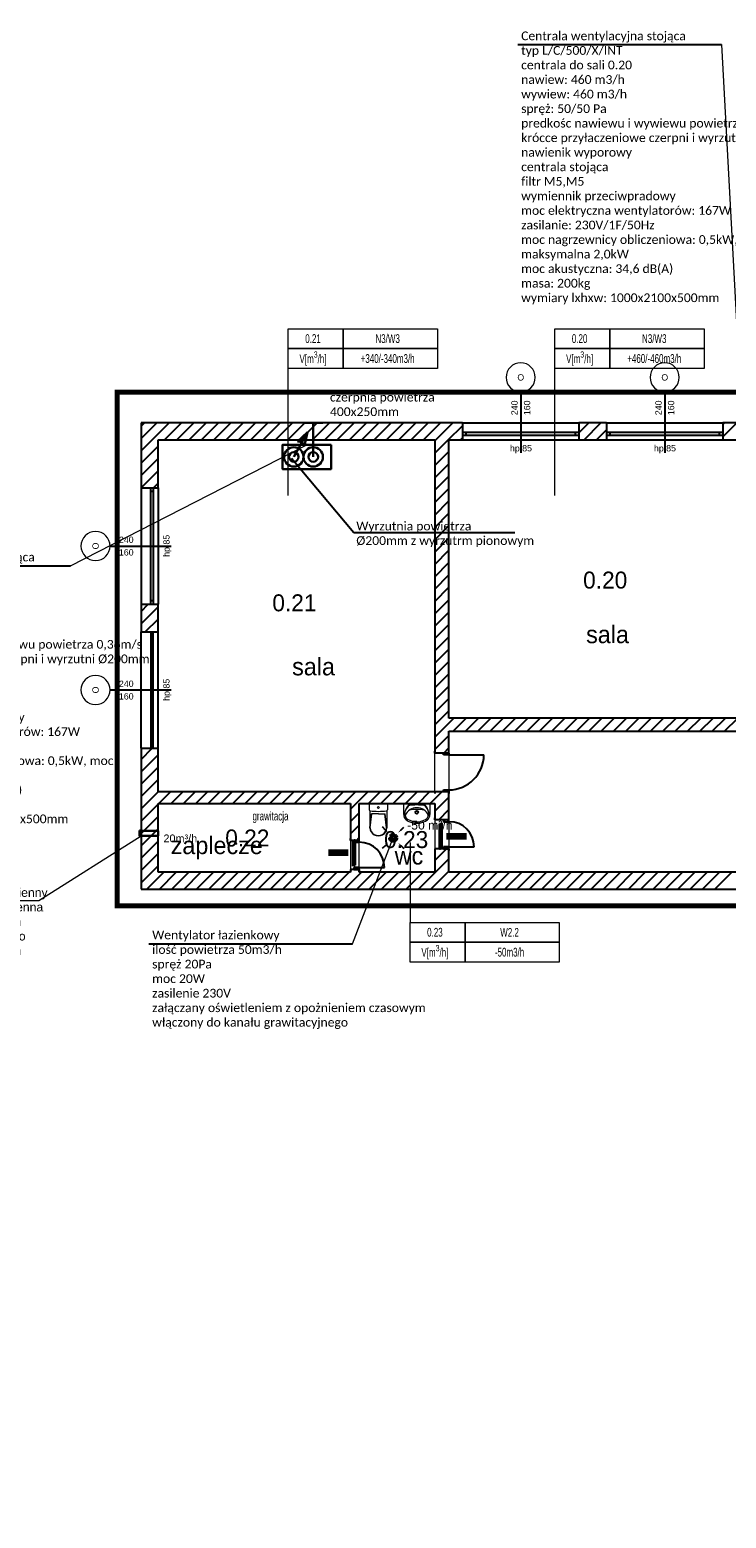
# Model space of a CAD drawing. Header units: millimetres. Extents: x -40063 to 512011, y 350190 to 687060.
# Tile 90 of 256: x 137539 to 151904, y 499789 to 530491. Entities that reach past the tile are written whole.
import ezdxf

# ---------------------------------------------------------------- set-up
doc = ezdxf.new("R2010")
doc.units = ezdxf.units.MM
doc.linetypes.add('DASHDOT', pattern=[1, 0.5, -0.25, 0, -0.25])
doc.linetypes.add('DASHED', pattern=[0.75, 0.5, -0.25])
doc.layers.get('0').update_dxf_attribs({"color": 8})
for name, color, linetype, lineweight in [('_IS_WM_OPIS', 7, 'Continuous', 9), ('FLUID-BILANSE', 150, 'Continuous', 18), ('FLUID-KK', 3, 'Continuous', 35), ('H_Nawiewnik_QAIR', 5, 'Continuous', 30), ('J_centrala', 6, 'Continuous', 30), ('J_czerpnia', 4, 'Continuous', 30), ('J_opis srednicy', 7, 'Continuous', 30), ('J_wywiew W1.1', 30, 'Continuous', 30), ('J_zakres opracowania', 226, 'DASHDOT', 30)]:
    doc.layers.add(name, color=color, linetype=linetype, lineweight=lineweight)
for name, color, linetype in [('Elementy Modelu - Strefy', 8, 'Continuous'), ('FLUID-KK-50-ARRGR', 7, 'Continuous'), ('IS_opisy', 7, 'Continuous'), ('IS_urządzenia', 7, 'Continuous'), ('IS_WM_OPIS', 7, 'Continuous'), ('J_opis pomieszczeń', 8, 'Continuous'), ('Konstrukcja - Ściany zew', 8, 'Continuous'), ('OPISY', 7, 'Continuous'), ('Wnętrze - Umeblowanie', 8, 'Continuous'), ('X_ref', 8, 'Continuous')]:
    doc.layers.add(name, color=color, linetype=linetype)
doc.styles.add('ARIAL NARROW', font='ARIALN.TTF', dxfattribs={"width": 0.8})
doc.styles.add('FDBES', font='simplex.shx')
doc.styles.add('GENERATED_STYLE_1', font='arial.ttf')
doc.styles.add('GENERATED_STYLE_2', font='txt')
doc.styles.add('IP_ARIAL', font='arial.ttf')
doc.styles.add('Schedule-Header', font='arial.ttf')
doc.styles.get("Standard").update_dxf_attribs({"font": 'arial.ttf'})
doc.dimstyles.new('FDBES', dxfattribs={"dimscale": 50, "dimtxt": 4, "dimasz": 2.5, "dimexe": 0.8, "dimexo": 2, "dimgap": 1, "dimtad": 1, "dimdsep": 46, "dimtxsty": 'FDBES', "dimcen": 2.5, "dimclrd": 4, "dimclre": 5, "dimadec": 0, "dimazin": 0, "dimtfac": 1, "dimtmove": 0, "dimatfit": 3, "dimfxl": 1, "dimarcsym": 0})

# ---------------------------------------------------------------- blocks, each defined once
blk = doc.blocks.new('*U3010')
at = {"color": 0, "linetype": 'ByBlock', "lineweight": -2}
for p, q in [((270, 0, 20), (-270, 0, 20)), ((250, 0), (-250, 0)), ((250, 0, -20), (-250, 0, -20)), ((250, 0, -20), (250, 0)), ((270, 0), (250, 0)), ((-250, 0), (-270, 0)), ((-250, 0, -20), (-250, 0))]:
    blk.add_line(p, q, dxfattribs=at)
at = {"linetype": 'Continuous', "lineweight": -3}
for p, q in [((270, 0, 20), (-270, 0, 20)), ((-270, 0, 20), (270, 0, 20))]:
    blk.add_line(p, q, dxfattribs=at)
blk = doc.blocks.new('fgdfxf')
at = {"layer": 'J_opis srednicy'}
for p, q in [((13318.2, 246.6), (13346.1, 297.5)), ((13346.1, 297.5), (13326.1, 278.2)), ((13326.1, 278.2), (13335, 277.2)), ((13340.1, 270.3), (13334.6, 277.4)), ((13346.1, 297.5), (13340.1, 270.3))]:
    blk.add_line(p, q, dxfattribs=at)
blk = doc.blocks.new('dfghfgh')
at = {"layer": 'IS_urządzenia', "color": 30}
for p, q in [((8676.1, 317.9), (8669.7, 324.3)), ((8676.1, 317.9), (8669.7, 324.3)), ((8676.1, 317.9), (8669.7, 324.3)), ((8707.9, 317.9), (8714.3, 324.2)), ((8707.9, 317.9), (8714.3, 324.2)), ((8707.9, 317.9), (8714.3, 324.2)), ((8676, 286.1), (8669.6, 279.7)), ((8676, 286.1), (8669.6, 279.7)), ((8676, 286.1), (8669.6, 279.7)), ((8707.9, 286), (8714.2, 279.7)), ((8707.9, 286), (8714.2, 279.7)), ((8707.9, 286), (8714.2, 279.7))]:
    blk.add_line(p, q, dxfattribs=at)
at = {"layer": 'IS_urządzenia', "color": 30, "linetype": 'DASHED'}
for radius in [8.5, 8.5, 8.5, 6.38, 6.38, 6.38, 4.25, 4.25, 4.25, 2.12, 2.12, 2.12]:
    blk.add_circle((8692, 302), radius, dxfattribs=at)
at = {"layer": 'IS_urządzenia', "color": 30, "linetype": 'ByBlock', "lineweight": -2}
blk.add_circle((8692, 302), 4.25, dxfattribs=at)
blk.add_circle((8692, 302), 4.25, dxfattribs=at)
blk.add_circle((8692, 302), 4.25, dxfattribs=at)
at = {"layer": 'IS_urządzenia', "color": 30}
for points in [[(8677, 318.8), (8681.7, 312.2), (8675.1, 317)], [(8677, 318.8), (8681.7, 312.2), (8675.1, 317)], [(8677, 318.8), (8681.7, 312.2), (8675.1, 317)], [(8708.8, 316.9), (8702.2, 312.2), (8706.9, 318.8)], [(8708.8, 316.9), (8702.2, 312.2), (8706.9, 318.8)], [(8708.8, 316.9), (8702.2, 312.2), (8706.9, 318.8)], [(8675.1, 287), (8681.7, 291.7), (8677, 285.1)], [(8675.1, 287), (8681.7, 291.7), (8677, 285.1)], [(8675.1, 287), (8681.7, 291.7), (8677, 285.1)], [(8706.9, 285.1), (8702.2, 291.7), (8708.8, 287)], [(8706.9, 285.1), (8702.2, 291.7), (8708.8, 287)], [(8706.9, 285.1), (8702.2, 291.7), (8708.8, 287)]]:
    blk.add_solid(points, dxfattribs=at)
blk = doc.blocks.new('fdgdfg')
at = {"layer": 'Elementy Modelu - Strefy', "linetype": 'Continuous', "lineweight": 0}
for p, q in [((-197788, 513594), (-203498, 513594)), ((-203498, 513594), (-203498, 506336)), ((-197788, 506336), (-197788, 513594)), ((-197498, 507854), (-197498, 513594)), ((-197498, 513594), (-190968, 513594)), ((-190968, 507854), (-197498, 507854)), ((-175310, 507584), (-197498, 507584)), ((-197498, 507584), (-197498, 504676)), ((-203498, 506336), (-197788, 506336)), ((-203498, 504676), (-203498, 506096)), ((-203498, 506096), (-199528, 506096)), ((-199528, 506096), (-199528, 504676)), ((-199348, 504676), (-199348, 506096)), ((-199348, 506096), (-197788, 506096)), ((-197788, 506096), (-197788, 504676)), ((-199528, 504676), (-203498, 504676)), ((-197788, 504676), (-199348, 504676)), ((-197498, 504676), (-188821, 504676))]:
    blk.add_line(p, q, dxfattribs=at)
at = {"layer": 'Konstrukcja - Ściany zew', "linetype": 'Continuous'}
for p, q in [((-196018, 514584), (-196018, 513326)), ((-193048, 514584), (-193048, 513326)), ((-197218, 513944), (-203848, 513944)), ((-203848, 513944), (-203848, 512606)), ((-203814, 513910), (-203780, 513944)), ((-203687, 513783), (-203526, 513944)), ((-203559, 513656), (-203271, 513944)), ((-203367, 513594), (-203017, 513944)), ((-203112, 513594), (-202762, 513944)), ((-202858, 513594), (-202508, 513944)), ((-202603, 513594), (-202253, 513944)), ((-202349, 513594), (-201999, 513944)), ((-202094, 513594), (-201744, 513944)), ((-201839, 513594), (-201489, 513944)), ((-201585, 513594), (-201235, 513944)), ((-201330, 513594), (-200980, 513944)), ((-201076, 513594), (-200726, 513944)), ((-200821, 513594), (-200471, 513944)), ((-200567, 513594), (-200217, 513944)), ((-200312, 513594), (-199962, 513944)), ((-200057, 513594), (-199707, 513944)), ((-199803, 513594), (-199453, 513944)), ((-199548, 513594), (-199198, 513944)), ((-199294, 513594), (-198944, 513944)), ((-199039, 513594), (-198689, 513944)), ((-198785, 513594), (-198435, 513944)), ((-198530, 513594), (-198180, 513944)), ((-198276, 513594), (-197926, 513944)), ((-198021, 513594), (-197671, 513944)), ((-197766, 513594), (-197416, 513944)), ((-197218, 513944), (-197218, 513744)), ((-197218, 513944), (-194818, 513944)), ((-194818, 513743), (-194616, 513944)), ((-194818, 513944), (-194818, 513744)), ((-194248, 513944), (-194818, 513944)), ((-194712, 513594), (-194362, 513944)), ((-194248, 513944), (-194248, 513744)), ((-194248, 513944), (-191848, 513944)), ((-191848, 513913), (-191816, 513944)), ((-191848, 513658), (-191562, 513944)), ((-191848, 513944), (-191848, 513744)), ((-190498, 513944), (-191848, 513944)), ((-203848, 513877), (-203814, 513910)), ((-203848, 513622), (-203687, 513783)), ((-203848, 513368), (-203559, 513656)), ((-197512, 513594), (-197218, 513888)), ((-197257, 513594), (-197218, 513634)), ((-197218, 513744), (-197218, 513694)), ((-197143, 513744), (-197218, 513744)), ((-197218, 513744), (-197218, 513694)), ((-197218, 513694), (-197218, 513594)), ((-197218, 513694), (-197143, 513694)), ((-197143, 513694), (-197143, 513744)), ((-194893, 513744), (-197143, 513744)), ((-197143, 513694), (-194893, 513694)), ((-194818, 513744), (-194893, 513744)), ((-194893, 513744), (-194893, 513694)), ((-194893, 513694), (-194818, 513694)), ((-194818, 513744), (-194818, 513694)), ((-194818, 513744), (-194818, 513694)), ((-194818, 513694), (-194818, 513594)), ((-194457, 513594), (-194248, 513804)), ((-194248, 513744), (-194248, 513694)), ((-194173, 513744), (-194248, 513744)), ((-194248, 513744), (-194248, 513694)), ((-194248, 513694), (-194248, 513594)), ((-194248, 513694), (-194173, 513694)), ((-194173, 513694), (-194173, 513744)), ((-191923, 513744), (-194173, 513744)), ((-194173, 513694), (-191923, 513694)), ((-191848, 513744), (-191923, 513744)), ((-191923, 513744), (-191923, 513694)), ((-191923, 513694), (-191848, 513694)), ((-191848, 513744), (-191848, 513694)), ((-191848, 513744), (-191848, 513694)), ((-191848, 513694), (-191848, 513594)), ((-203848, 513113), (-203498, 513463)), ((-203498, 513594), (-197788, 513594)), ((-203498, 512606), (-203498, 513594)), ((-197788, 513573), (-197766, 513594)), ((-197788, 513318), (-197512, 513594)), ((-197788, 513594), (-197788, 507136)), ((-197788, 513064), (-197498, 513354)), ((-197498, 513594), (-197218, 513594)), ((-197498, 507854), (-197498, 513594)), ((-197218, 513594), (-194818, 513594)), ((-194818, 513594), (-194248, 513594)), ((-194248, 513594), (-191848, 513594)), ((-191848, 513594), (-190968, 513594)), ((-203848, 512859), (-203498, 513209)), ((-197788, 512809), (-197498, 513099)), ((-203846, 512606), (-203498, 512954)), ((-197788, 512555), (-197498, 512845)), ((-203848, 512606), (-203648, 512606)), ((-203848, 512606), (-203848, 510206)), ((-203648, 512606), (-203598, 512606)), ((-203648, 512531), (-203648, 512606)), ((-203648, 512606), (-203598, 512606)), ((-203598, 512531), (-203648, 512531)), ((-203648, 510281), (-203648, 512531)), ((-203598, 512606), (-203498, 512606)), ((-203598, 512606), (-203598, 512531)), ((-203598, 512531), (-203598, 510281)), ((-203591, 512606), (-203498, 512699)), ((-203498, 512606), (-203498, 510206)), ((-197788, 512300), (-197498, 512590)), ((-197788, 512045), (-197498, 512335)), ((-197788, 511791), (-197498, 512081)), ((-197788, 511536), (-197498, 511826)), ((-197788, 511282), (-197498, 511572)), ((-204487, 511406), (-203229, 511406)), ((-197788, 511027), (-197498, 511317)), ((-197788, 510773), (-197498, 511063)), ((-197788, 510518), (-197498, 510808)), ((-203648, 510206), (-203648, 510281)), ((-203648, 510281), (-203598, 510281)), ((-203598, 510281), (-203598, 510206)), ((-197788, 510264), (-197498, 510554)), ((-197788, 510009), (-197498, 510299)), ((-203848, 510058), (-203700, 510206)), ((-203848, 510206), (-203648, 510206)), ((-203848, 510206), (-203848, 509636)), ((-203848, 509804), (-203498, 510154)), ((-203648, 510206), (-203598, 510206)), ((-203648, 510206), (-203598, 510206)), ((-203598, 510206), (-203498, 510206)), ((-203498, 509636), (-203498, 510206)), ((-197788, 509754), (-197498, 510044)), ((-203761, 509636), (-203498, 509899)), ((-203507, 509636), (-203498, 509645)), ((-197788, 509500), (-197498, 509790)), ((-203848, 509636), (-203648, 509636)), ((-203848, 507236), (-203848, 509636)), ((-203648, 509636), (-203598, 509636)), ((-203648, 509636), (-203648, 509561)), ((-203648, 509636), (-203598, 509636)), ((-203648, 509561), (-203598, 509561)), ((-203648, 509561), (-203648, 507311)), ((-203598, 509636), (-203498, 509636)), ((-203598, 509561), (-203598, 509636)), ((-203598, 507311), (-203598, 509561)), ((-203498, 507236), (-203498, 509636)), ((-197788, 509245), (-197498, 509535)), ((-197788, 508991), (-197498, 509281)), ((-197788, 508736), (-197498, 509026)), ((-197788, 508482), (-197498, 508772)), ((-204487, 508436), (-203229, 508436)), ((-197788, 508227), (-197498, 508517)), ((-197788, 507973), (-197498, 508263)), ((-197788, 507718), (-197498, 508008)), ((-197498, 507753), (-197397, 507854)), ((-190968, 507854), (-197498, 507854)), ((-197412, 507584), (-197142, 507854)), ((-197158, 507584), (-196888, 507854)), ((-196903, 507584), (-196633, 507854)), ((-196649, 507584), (-196379, 507854)), ((-196394, 507584), (-196124, 507854)), ((-196140, 507584), (-195870, 507854)), ((-195885, 507584), (-195615, 507854)), ((-195631, 507584), (-195361, 507854)), ((-195376, 507584), (-195106, 507854)), ((-195121, 507584), (-194851, 507854)), ((-194867, 507584), (-194597, 507854)), ((-194612, 507584), (-194342, 507854)), ((-194358, 507584), (-194088, 507854)), ((-194103, 507584), (-193833, 507854)), ((-193849, 507584), (-193579, 507854)), ((-193594, 507584), (-193324, 507854)), ((-193340, 507584), (-193070, 507854)), ((-193085, 507584), (-192815, 507854)), ((-192830, 507584), (-192560, 507854)), ((-192576, 507584), (-192306, 507854)), ((-192321, 507584), (-192051, 507854)), ((-192067, 507584), (-191797, 507854)), ((-191812, 507584), (-191542, 507854)), ((-197788, 507463), (-197498, 507753)), ((-197788, 507209), (-197498, 507499)), ((-197498, 507584), (-177130, 507584)), ((-197498, 507136), (-197498, 507584)), ((-203848, 507004), (-203616, 507236)), ((-203848, 507236), (-203648, 507236)), ((-203848, 507236), (-203848, 504326)), ((-203598, 507311), (-203648, 507311)), ((-203648, 507311), (-203648, 507236)), ((-203648, 507236), (-203598, 507236)), ((-203648, 507236), (-203598, 507236)), ((-203598, 507236), (-203598, 507311)), ((-203598, 507236), (-203498, 507236)), ((-203498, 506336), (-203498, 507236)), ((-197605, 507136), (-197498, 507244)), ((-203848, 506749), (-203498, 507099)), ((-197788, 507136), (-197788, 507173)), ((-197788, 507136), (-197788, 507173)), ((-197613, 507136), (-197788, 507136)), ((-197613, 507136), (-197788, 507136)), ((-197498, 507136), (-197613, 507136)), ((-197613, 507096), (-197613, 507136)), ((-197613, 507136), (-197498, 507136)), ((-197498, 507136), (-197613, 507136)), ((-197498, 507096), (-197613, 507096)), ((-197498, 507136), (-197498, 507173)), ((-197498, 507136), (-197498, 507173)), ((-197498, 507136), (-197498, 507096)), ((-197498, 507096), (-196778, 507096)), ((-203848, 506495), (-203498, 506845)), ((-203848, 506240), (-203498, 506590)), ((-203848, 505985), (-203498, 506335)), ((-203498, 506335), (-203497, 506336)), ((-197788, 506336), (-203498, 506336)), ((-203482, 506096), (-203242, 506336)), ((-203227, 506096), (-202987, 506336)), ((-202973, 506096), (-202733, 506336)), ((-202718, 506096), (-202478, 506336)), ((-202464, 506096), (-202224, 506336)), ((-202209, 506096), (-201969, 506336)), ((-201955, 506096), (-201715, 506336)), ((-201700, 506096), (-201460, 506336)), ((-201446, 506096), (-201206, 506336)), ((-201191, 506096), (-200951, 506336)), ((-200936, 506096), (-200696, 506336)), ((-200682, 506096), (-200442, 506336)), ((-200427, 506096), (-200187, 506336)), ((-200173, 506096), (-199933, 506336)), ((-199918, 506096), (-199678, 506336)), ((-199664, 506096), (-199424, 506336)), ((-199409, 506096), (-199169, 506336)), ((-199155, 506096), (-198915, 506336)), ((-198900, 506096), (-198660, 506336)), ((-198645, 506096), (-198405, 506336)), ((-198391, 506096), (-198151, 506336)), ((-198136, 506096), (-197896, 506336)), ((-197788, 506191), (-197642, 506336)), ((-197788, 506336), (-197788, 506299)), ((-197613, 506336), (-197788, 506336)), ((-197613, 506336), (-197788, 506336)), ((-197788, 506336), (-197788, 506299)), ((-197613, 506336), (-197613, 506376)), ((-197613, 506376), (-197498, 506376)), ((-197498, 506336), (-197613, 506336)), ((-197498, 506336), (-197613, 506336)), ((-197498, 506336), (-197613, 506336)), ((-197498, 506376), (-197498, 506336)), ((-197498, 506336), (-197498, 506299)), ((-197498, 505760), (-197498, 506336)), ((-197498, 506336), (-197498, 506299)), ((-203848, 505731), (-203498, 506081)), ((-203498, 504676), (-203498, 506096)), ((-203498, 506096), (-199528, 506096)), ((-199528, 505978), (-199409, 506096)), ((-199528, 506096), (-199528, 505335)), ((-199348, 506096), (-197788, 506096)), ((-199348, 505335), (-199348, 506096)), ((-197882, 506096), (-197788, 506191)), ((-197788, 505936), (-197498, 506226)), ((-197788, 506096), (-197788, 505760)), ((-197709, 505760), (-197498, 505972)), ((-203848, 505476), (-203498, 505826)), ((-199528, 505723), (-199348, 505903)), ((-197788, 505760), (-197788, 505797)), ((-197788, 505760), (-197788, 505797)), ((-197613, 505760), (-197788, 505760)), ((-197613, 505760), (-197788, 505760)), ((-197498, 505760), (-197613, 505760)), ((-197613, 505760), (-197613, 505720)), ((-197498, 505760), (-197613, 505760)), ((-197498, 505760), (-197613, 505760)), ((-197613, 505720), (-197498, 505720)), ((-197498, 505760), (-197498, 505797)), ((-197498, 505760), (-197498, 505797)), ((-197498, 505720), (-197498, 505760)), ((-203848, 505222), (-203498, 505572)), ((-199528, 505469), (-199348, 505649)), ((-199528, 505335), (-199528, 505372)), ((-199528, 505335), (-199528, 505372)), ((-199407, 505335), (-199348, 505394)), ((-199348, 505335), (-199348, 505372)), ((-199348, 505335), (-199348, 505372)), ((-203848, 504967), (-203498, 505317)), ((-203848, 504713), (-203498, 505063)), ((-199463, 505335), (-199528, 505335)), ((-199463, 505335), (-199528, 505335)), ((-199348, 505335), (-199463, 505335)), ((-199463, 505335), (-199463, 505295)), ((-199348, 505335), (-199463, 505335)), ((-199348, 505335), (-199463, 505335)), ((-199463, 505295), (-199348, 505295)), ((-199348, 505295), (-199348, 505335)), ((-197788, 504918), (-197545, 505160)), ((-197788, 505160), (-197788, 505123)), ((-197613, 505160), (-197788, 505160)), ((-197788, 505160), (-197788, 504676)), ((-197613, 505160), (-197788, 505160)), ((-197788, 505160), (-197788, 505123)), ((-197498, 505200), (-197613, 505200)), ((-197613, 505200), (-197613, 505160)), ((-197498, 505160), (-197613, 505160)), ((-197613, 505160), (-197498, 505160)), ((-197498, 505160), (-197613, 505160)), ((-197498, 505160), (-197498, 505200)), ((-197498, 505200), (-196978, 505200)), ((-197498, 505160), (-197498, 505123)), ((-197498, 504676), (-197498, 505160)), ((-197498, 505160), (-197498, 505123)), ((-203848, 504458), (-203498, 504808)), ((-199528, 504705), (-199498, 504735)), ((-199528, 504735), (-199528, 504698)), ((-199463, 504735), (-199528, 504735)), ((-199528, 504735), (-199528, 504676)), ((-199463, 504735), (-199528, 504735)), ((-199528, 504735), (-199528, 504698)), ((-199348, 504775), (-199463, 504775)), ((-199463, 504775), (-199463, 504735)), ((-199348, 504735), (-199463, 504735)), ((-199463, 504735), (-199348, 504735)), ((-199348, 504735), (-199463, 504735)), ((-199348, 504735), (-199348, 504775)), ((-199348, 504775), (-198828, 504775)), ((-199348, 504735), (-199348, 504698)), ((-199348, 504676), (-199348, 504735)), ((-199348, 504735), (-199348, 504698)), ((-197775, 504676), (-197498, 504953)), ((-203726, 504326), (-203376, 504676)), ((-199528, 504676), (-203498, 504676)), ((-203471, 504326), (-203121, 504676)), ((-203216, 504326), (-202866, 504676)), ((-202962, 504326), (-202612, 504676)), ((-202707, 504326), (-202357, 504676)), ((-202453, 504326), (-202103, 504676)), ((-202198, 504326), (-201848, 504676)), ((-201944, 504326), (-201594, 504676)), ((-201689, 504326), (-201339, 504676)), ((-201435, 504326), (-201085, 504676)), ((-201180, 504326), (-200830, 504676)), ((-200925, 504326), (-200575, 504676)), ((-200671, 504326), (-200321, 504676)), ((-200416, 504326), (-200066, 504676)), ((-200162, 504326), (-199812, 504676)), ((-199907, 504326), (-199557, 504676)), ((-199653, 504326), (-199303, 504676)), ((-199398, 504326), (-199048, 504676)), ((-197788, 504676), (-199348, 504676)), ((-199144, 504326), (-198794, 504676)), ((-198889, 504326), (-198539, 504676)), ((-198634, 504326), (-198284, 504676)), ((-198380, 504326), (-198030, 504676)), ((-198125, 504326), (-197775, 504676)), ((-197871, 504326), (-197521, 504676)), ((-197616, 504326), (-197266, 504676)), ((-197521, 504676), (-197498, 504699)), ((-189671, 504676), (-197498, 504676)), ((-197362, 504326), (-197012, 504676)), ((-197107, 504326), (-196757, 504676)), ((-196853, 504326), (-196503, 504676)), ((-196598, 504326), (-196248, 504676)), ((-196343, 504326), (-195993, 504676)), ((-196089, 504326), (-195739, 504676)), ((-195834, 504326), (-195484, 504676)), ((-195580, 504326), (-195230, 504676)), ((-195325, 504326), (-194975, 504676)), ((-195071, 504326), (-194721, 504676)), ((-194816, 504326), (-194466, 504676)), ((-194562, 504326), (-194212, 504676)), ((-194307, 504326), (-193957, 504676)), ((-194052, 504326), (-193702, 504676)), ((-193798, 504326), (-193448, 504676)), ((-193543, 504326), (-193193, 504676)), ((-193289, 504326), (-192939, 504676)), ((-193034, 504326), (-192684, 504676)), ((-192780, 504326), (-192430, 504676)), ((-192525, 504326), (-192175, 504676)), ((-192270, 504326), (-191920, 504676)), ((-192016, 504326), (-191666, 504676)), ((-203848, 504326), (-190171, 504326))]:
    blk.add_line(p, q, dxfattribs=at)
at = {"layer": 'Konstrukcja - Ściany zew', "color": 251, "linetype": 'Continuous', "lineweight": 13}
for centre, start, end in [((-196018, 514884), 0, 180), ((-193048, 514884), 0, 180), ((-196018, 514884), 180, 0), ((-193048, 514884), 180, 0), ((-204787, 511406), 90, 270), ((-204787, 511406), 270, 90), ((-204787, 508436), 90, 270), ((-204787, 508436), 270, 90)]:
    blk.add_arc(centre, 300, start, end, dxfattribs=at)
at = {"layer": 'Konstrukcja - Ściany zew', "linetype": 'Continuous'}
for centre, radius, start, end in [((-197498, 507096), 720, 270, 0), ((-197498, 505200), 520, 0, 90), ((-199348, 504775), 520, 0, 90)]:
    blk.add_arc(centre, radius, start, end, dxfattribs=at)
at = {"layer": 'Wnętrze - Umeblowanie', "color": 7, "linetype": 'Continuous', "lineweight": 5}
for p, q in [((-199144, 506096), (-198764, 506096)), ((-199144, 506096), (-199144, 505964)), ((-198764, 506096), (-198764, 505964)), ((-199128, 505943), (-199128, 505590)), ((-199128, 505590), (-199094, 505881)), ((-199120, 505590), (-199086, 505881)), ((-198954, 505881), (-199094, 505881)), ((-198954, 505881), (-198813, 505881)), ((-198788, 505590), (-198822, 505881)), ((-198779, 505590), (-198813, 505881)), ((-198779, 505943), (-198779, 505590))]:
    blk.add_line(p, q, dxfattribs=at)
at = {"layer": 'Wnętrze - Umeblowanie', "color": 252, "linetype": 'Continuous', "lineweight": 5}
for p, q in [((-198432, 506096), (-197892, 506096)), ((-198432, 506096), (-198432, 505868)), ((-198077, 506096), (-198247, 506096)), ((-198162, 505959), (-198162, 505930)), ((-197892, 506096), (-197892, 505868)), ((-198178, 505913), (-198207, 505913)), ((-198162, 505896), (-198162, 505868)), ((-198116, 505913), (-198145, 505913))]:
    blk.add_line(p, q, dxfattribs=at)
for radius in [35, 25]:
    blk.add_circle((-198162, 505913), radius, dxfattribs=at)
for centre, radius, start, end in [((-198078, 505838), 340, 140.6648, 180.9072), ((-198113, 505837), 305, 138.5245, 180.6767), ((-198175, 505765), 241, 122.8442, 158.4481), ((-198306, 506025), 45, 102.694, 140.6648), ((-198308, 506009), 45, 97.8304, 138.5245), ((-198167, 505410), 676, 89.4897, 102.694), ((-198156, 504910), 1154, 90.245, 97.8304), ((-198162, 504986), 985, 81.1796, 98.8266), ((-198181, 505762), 241, 85.394, 121.0561), ((-198157, 505410), 676, 77.2285, 90.4328), ((-198168, 504910), 1154, 82.0921, 89.6775), ((-198142, 505762), 241, 58.9439, 94.606), ((-198149, 505765), 241, 21.5519, 57.1558), ((-198016, 506009), 45, 41.398, 82.0921), ((-198017, 506025), 45, 39.2578, 77.2285), ((-198245, 505838), 340, 359.0153, 39.2578), ((-198211, 505837), 305, 359.2458, 41.398), ((-198294, 505862), 137, 177.5448, 231.2546), ((-198318, 505848), 80.9, 176.0694, 229.1984), ((-198247, 505921), 213, 231.3152, 242.8429), ((-198185, 506014), 293, 230.7149, 260.0022), ((-198148, 506130), 444, 243.7403, 265.7948), ((-198162, 506033), 317, 256.4334, 283.5666), ((-198162, 505956), 270, 265.9876, 274.0124), ((-198175, 506130), 444, 274.2052, 296.2597), ((-198138, 506014), 293, 279.9978, 309.2851), ((-198076, 505921), 213, 297.1571, 308.6848), ((-198006, 505848), 80.9, 310.8016, 3.9306), ((-198029, 505862), 137, 308.7454, 2.4552)]:
    blk.add_arc(centre, radius, start, end, dxfattribs=at)
at = {"layer": 'Wnętrze - Umeblowanie', "color": 7, "linetype": 'Continuous', "lineweight": 5}
for centre, major_axis, ratio, start_param, end_param in [((-199121, 505964), (0, -22.3), 0.989247, 4.712389, 6.173785), ((-198786, 505964), (0, -22.3), 0.989247, 0.100415, 1.570796), ((-198954, 507576), (0, -1643), 0.989247, 6.178217, 6.388032), ((-198954, 505590), (-175, 0), 0.933096, 0, 3.141593), ((-198954, 505590), (-166, 0), 0.93174, 0, 3.141593)]:
    blk.add_ellipse(centre, major_axis=major_axis, ratio=ratio, start_param=start_param, end_param=end_param, dxfattribs=at)
blk.add_ellipse((-198954, 506013), major_axis=(0, -18.7), ratio=0.989247, dxfattribs=at)
at = {"layer": 'Elementy Modelu - Strefy', "lineweight": 13, "style": 'GENERATED_STYLE_2'}
for s, p in [('0.20', (-194731, 510528)), ('0.21', (-201141, 510059)), ('0.22', (-202112, 505208)), ('0.23', (-198835, 505176))]:
    blk.add_text(s, height=350, dxfattribs=at).set_placement(p)
at = {"layer": 'J_opis pomieszczeń', "linetype": 'Continuous', "style": 'GENERATED_STYLE_2'}
for s, p in [('sala', (-194669, 509402)), ('sala', (-200732, 508738)), ('zaplecze', (-203237, 505051)), ('wc', (-198616, 504836))]:
    blk.add_text(s, height=360, dxfattribs=at).set_placement(p)
at = {"layer": 'Konstrukcja - Ściany zew', "char_height": 130, "attachment_point": 7, "style": 'GENERATED_STYLE_1'}
for s, insert in [('{O}', (-196087, 514817)), ('{O}', (-193117, 514817)), ('{hp 85}', (-196240, 513318)), ('{hp 85}', (-193270, 513318)), ('{240}', (-204305, 511468)), ('{160}', (-204305, 511208)), ('{240}', (-204305, 508498)), ('{160}', (-204305, 508238))]:
    blk.add_mtext(s, dxfattribs=dict(at, insert=insert))
at = {"layer": 'Konstrukcja - Ściany zew', "char_height": 130, "attachment_point": 7, "rotation": 90, "style": 'GENERATED_STYLE_1'}
for s, insert in [('{240}', (-196080, 514105)), ('{160}', (-195820, 514105)), ('{240}', (-193110, 514105)), ('{160}', (-192850, 514105)), ('{hp 85}', (-203222, 511183)), ('{O}', (-204720, 511336)), ('{O}', (-204720, 508366)), ('{hp 85}', (-203222, 508213))]:
    blk.add_mtext(s, dxfattribs=dict(at, insert=insert))
blk = doc.blocks.new('*U3011')
at = {"insert": (-200, 0), "char_height": 50, "attachment_point": 5, "style": 'FDBES'}
blk.add_mtext('\\P ', dxfattribs=at)
blk.add_leader([(0, 0), (-400, 0)], dimstyle='FDBES', override={"dimscale": 80, "dimtxt": 2.5, "dimasz": 2.5, "dimgap": 0.625, "dimtad": 1, "dimtxsty": 'Standard', "dimclrd": 256, "dimlwd": 65534})

msp = doc.modelspace()

# ---------------------------------------------------------------- linework, layer by layer
at = {"layer": '_IS_WM_OPIS', "color": 7}
for points in [[(151807.36321, 530184.45374), (152364.99438, 519880.69582)], [(138379.94238, 519435.29703), (143254.99438, 521930.69582)], [(144196.94113, 511639.29337), (145033.40722, 513823.73921)]]:
    msp.add_lwpolyline(points, dxfattribs=at)
at = {"layer": 'FLUID-BILANSE'}
for p, q in [((142867.77581, 520883.66297), (142867.77581, 524324.29506)), ((148366.44744, 520883.66297), (148366.44744, 524324.29506)), ((145381.75765, 513729.0766), (145381.75765, 512079.7087))]:
    msp.add_line(p, q, dxfattribs=at)
at = {"layer": 'FLUID-BILANSE', "color": 0}
for p, q in [((137726.94225, 512527.78457), (139834.99438, 513865.55266)), ((135895.41811, 512527.78457), (137726.94225, 512527.78457))]:
    msp.add_line(p, q, dxfattribs=at)
at = {"layer": 'FLUID-BILANSE'}
for points in [[(142867.77581, 523913.72226), (142867.77581, 524324.29506), (144006.31637, 524324.29506), (144006.31637, 523913.72226)], [(144006.31637, 523913.72226), (144006.31637, 524324.29506), (145947.0718, 524324.29506), (145947.0718, 523913.72226)], [(148366.44744, 523913.72226), (148366.44744, 524324.29506), (149504.988, 524324.29506), (149504.988, 523913.72226)], [(149504.988, 523913.72226), (149504.988, 524324.29506), (151445.74344, 524324.29506), (151445.74344, 523913.72226)], [(142867.77581, 523503.14946), (142867.77581, 523913.72226), (144006.31637, 523913.72226), (144006.31637, 523503.14946)], [(144006.31637, 523503.14946), (144006.31637, 523913.72226), (145947.0718, 523913.72226), (145947.0718, 523503.14946)], [(148366.44744, 523503.14946), (148366.44744, 523913.72226), (149504.988, 523913.72226), (149504.988, 523503.14946)], [(149504.988, 523503.14946), (149504.988, 523913.72226), (151445.74344, 523913.72226), (151445.74344, 523503.14946)], [(145381.75765, 511669.1359), (145381.75765, 512079.7087), (146520.29821, 512079.7087), (146520.29821, 511669.1359)], [(146520.29821, 511669.1359), (146520.29821, 512079.7087), (148461.05365, 512079.7087), (148461.05365, 511669.1359)], [(145381.75765, 511258.5631), (145381.75765, 511669.1359), (146520.29821, 511669.1359), (146520.29821, 511258.5631)], [(146520.29821, 511258.5631), (146520.29821, 511669.1359), (148461.05365, 511669.1359), (148461.05365, 511258.5631)]]:
    msp.add_lwpolyline(points, close=True, dxfattribs=at)
at = {"layer": 'H_Nawiewnik_QAIR', "ltscale": 50}
for p, q in [((139804.99438, 513855.55266), (139804.99438, 513975.55266)), ((139804.99438, 513975.55266), (139834.99438, 513975.55266)), ((139834.99438, 513975.55266), (139834.99438, 513855.55266)), ((139834.99438, 513965.55266), (139834.99438, 513865.55266)), ((139834.99438, 513965.55266), (140184.99438, 513965.55266)), ((140184.99438, 513965.55266), (140184.99438, 513865.55266)), ((139834.99438, 513855.55266), (139804.99438, 513855.55266)), ((140184.99438, 513865.55266), (139834.99438, 513865.55266))]:
    msp.add_line(p, q, dxfattribs=at)
at = {"layer": 'IS_WM_OPIS'}
for p, q in [((144221.67056, 520114.20204), (142936.25879, 521650.53264)), ((147541.52709, 520114.20204), (144221.67056, 520114.20204))]:
    msp.add_line(p, q, dxfattribs=at)
at = {"layer": 'IS_WM_OPIS', "color": 6}
for points in [[(147605.02215, 530184.45374), (151807.36321, 530184.45374)], [(134177.60133, 519435.29703), (138379.94238, 519435.29703)], [(139994.60008, 511639.29337), (144196.94113, 511639.29337)]]:
    msp.add_lwpolyline(points, dxfattribs=at)
at = {"layer": 'J_centrala'}
msp.add_lwpolyline([(143754.99438, 521930.69582), (143754.99438, 521430.69582), (142754.99438, 521430.69582), (142754.99438, 521930.69582)], close=True, dxfattribs=at)
for radius in [200, 100]:
    msp.add_circle((142984.99438, 521680.69582), radius, dxfattribs=at)
at = {"layer": 'J_centrala', "color": 4}
for radius in [200, 100]:
    msp.add_circle((143384.94313, 521680.69582), radius, dxfattribs=at)
at = {"layer": 'J_czerpnia'}
for p, q in [((143584.94313, 522380.69582), (143184.94313, 522380.69582)), ((143384.94313, 521680.69582), (143384.94313, 522380.69582))]:
    msp.add_line(p, q, dxfattribs=at)
at = {"layer": 'J_zakres opracowania', "ltscale": 1000, "const_width": 100}
msp.add_lwpolyline([(145238.97833, 455200), (179698.13773, 455200), (179698.13773, 465499.99363), (168198.34775, 465499.99363), (168198.34775, 475277.34862), (179787.48799, 475277.34862), (179787.48799, 507377.27761), (172267.92013, 507377.27761), (172267.92013, 513264.6274), (178887.83809, 513264.6274), (178887.83809, 519214.61675), (169238.45678, 519214.61675), (169238.45678, 523014.48912), (139342.26689, 523014.48912), (139342.26689, 512420.85011), (168578.26628, 512420.85011), (168578.26628, 488928.49204), (155218.96566, 488928.49204), (155218.96566, 468968.52781), (145238.97833, 468968.52781), (145238.97833, 455200)], dxfattribs=at)

# ---------------------------------------------------------------- block references
at = {"layer": 'FLUID-KK', "linetype": 'Continuous', "extrusion": (1, -4.83735e-15, 6.12323e-17), "xscale": 1.016, "yscale": 1.016, "zscale": 1.016, "rotation": 360}
msp.add_blockref('*U3010', (513857.81831, 0, 146010.19022), dxfattribs=at)
at = {"layer": 'FLUID-KK', "linetype": 'Continuous', "extrusion": (-1, 4.95982e-15, 6.12323e-17), "xscale": 1.016, "yscale": 1.016, "zscale": 1.016, "rotation": 360}
msp.add_blockref('*U3010', (-513512.23864, 0, -144231.10936), dxfattribs=at)
at = {"layer": 'FLUID-KK-50-ARRGR', "xscale": 1.016, "yscale": 1.016, "zscale": 1.016}
for p, rotation in [((146137.19022, 513857.81831), 179.9999999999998), ((144104.10936, 513512.23864), 359.9999999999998)]:
    msp.add_blockref('*U3011', p, dxfattribs=dict(at, rotation=rotation))
at = {"layer": 'J_opis srednicy', "xscale": 10, "yscale": 10, "zscale": 10}
msp.add_blockref('fgdfxf', (9803.04886, 519214.52492), dxfattribs=at)
at = {"layer": 'J_wywiew W1.1', "xscale": 10, "yscale": 10, "zscale": 10}
msp.add_blockref('dfghfgh', (58113.90018, 510804.01495), dxfattribs=at)
at = {"layer": 'X_ref'}
msp.add_blockref('fdgdfg', (343682.59615, 8436.71479), dxfattribs=at)

# ---------------------------------------------------------------- texts
at = {"layer": 'FLUID-BILANSE', "char_height": 180, "attachment_point": 5, "style": 'ARIAL NARROW'}
for s, insert, width in [('0.21', (143380.9918, 524119.00866), 1026.432), ('N3/W3', (144920.6398, 524119.00866), 2052.864), ('0.20', (148879.66344, 524119.00866), 1026.432), ('N3/W3', (150419.31144, 524119.00866), 2052.864), ('\\A1;V[m\\H0.7x;\\S3^ ;\\H1.4286x;/h]', (143380.9918, 523708.43586), 1026.432), ('+340/-340m3/h', (144920.6398, 523708.43586), 2052.864), ('\\A1;V[m\\H0.7x;\\S3^ ;\\H1.4286x;/h]', (148879.66344, 523708.43586), 1026.432), ('+460/-460m3/h', (150419.31144, 523708.43586), 2052.864), ('grawitacja', (142504.14928, 514245.38977), 2052.864), ('0.23', (145894.97365, 511874.4223), 1026.432), ('W2.2', (147434.62165, 511874.4223), 2052.864), ('\\A1;V[m\\H0.7x;\\S3^ ;\\H1.4286x;/h]', (145894.97365, 511463.8495), 1026.432), ('-50m3/h', (147434.62165, 511463.8495), 2052.864)]:
    msp.add_mtext(s, dxfattribs=dict(at, insert=insert, width=width))
at = {"layer": 'FLUID-BILANSE', "color": 0, "insert": (136844.65316, 511941.84572), "char_height": 180, "width": 2138.4, "attachment_point": 5, "style": 'IP_ARIAL'}
msp.add_mtext('Nawiewnik ścienny Czerpnia ścienna %%C125mm\\Pkanał spiro %%C125mm\\P\\P', dxfattribs=at)
at = {"layer": 'IS_opisy', "color": 7, "insert": (145790.71506, 514082.87419), "char_height": 180, "attachment_point": 5, "style": 'Schedule-Header'}
msp.add_mtext('-50 m³/h', dxfattribs=at)
at = {"layer": 'IS_WM_OPIS', "char_height": 179.9999966, "width": 5935.9201341, "attachment_point": 1, "rotation": 0.000000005}
for s, insert in [('\\fCalibri|b0|i0|c238;Centrala wentylacyjna stojąca\\Ptyp L/C/500/X/INT\\Pcentrala do sali 0.20\\Pnawiew: 460 m3/h\\Pwywiew: 460 m3/h\\Pspręż: 50/50 Pa\\Ppredkośc nawiewu i wywiewu powietrza 0,36m/s\\Pkrócce przyłaczeniowe czerpni i wyrzutni %%C200mm\\Pnawienik wyporowy\\Pcentrala stojąca\\Pfiltr M5,M5\\Pwymiennik przeciwpradowy\\Pmoc elektryczna wentylatorów: 167W\\Pzasilanie: 230V/1F/50Hz\\Pmoc nagrzewnicy obliczeniowa: 0,5kW, moc maksymalna 2,0kW\\Pmoc akustyczna: 34,6 dB(A)\\Pmasa: 200kg \\Pwymiary lxhxw: 1000x2100x500mm\\P\\P', (147673.99655, 530454.54831)), ('\\fCalibri|b0|i0|c238;czerpnia powietrza \\P400x250mm', (143730.75154, 523003.09248)), ('\\fCalibri|b0|i0|c238;Wyrzutnia powietrza\\P%%C200mm z wyrzutrm pionowym', (144274.07035, 520344.19201)), ('\\fCalibri|b0|i0|c238;Centrala wentylacyjna stojąca\\Ptyp L/C/500/X/INT\\Pcentrala do sali 0.21\\Pnawiew: 340 m3/h\\Pwywiew: 340 m3/h\\Pspręż: 50/50 Pa\\Ppredkośc nawiewu i wywiewu powietrza 0,36m/s\\Pkrócce przyłaczeniowe czerpni i wyrzutni %%C200mm\\Pnawienik wyporowy\\Pcentrala stojąca\\Pfiltr M5,M5\\Pwymiennik przeciwpradowy\\Pmoc elektryczna wentylatorów: 167W\\Pzasilanie: 230V/1F/50Hz\\Pmoc nagrzewnicy obliczeniowa: 0,5kW, moc maksymalna 2,0kW\\Pmoc akustyczna: 34,6 dB(A)\\Pmasa: 200kg \\Pwymiary lxhxw: 1000x2100x500mm\\P\\P', (134246.57573, 519705.3916)), ('\\fCalibri|b0|i0|c238;Wentylator łazienkowy\\Pilość powietrza 50m3/h\\Pspręż 20Pa\\Pmoc 20W\\Pzasilenie 230V\\Pzałączany oświetleniem z opożnieniem czasowym\\Pwłączony do kanału grawitacyjnego', (140063.57448, 511909.38794))]:
    msp.add_mtext(s, dxfattribs=dict(at, insert=insert))
at = {"layer": 'OPISY', "insert": (140296.4508, 513891.75273), "char_height": 160, "width": 2032.0722767, "attachment_point": 1}
msp.add_mtext('20m³/h\\P ', dxfattribs=at)

doc.saveas('drawing.dxf')
